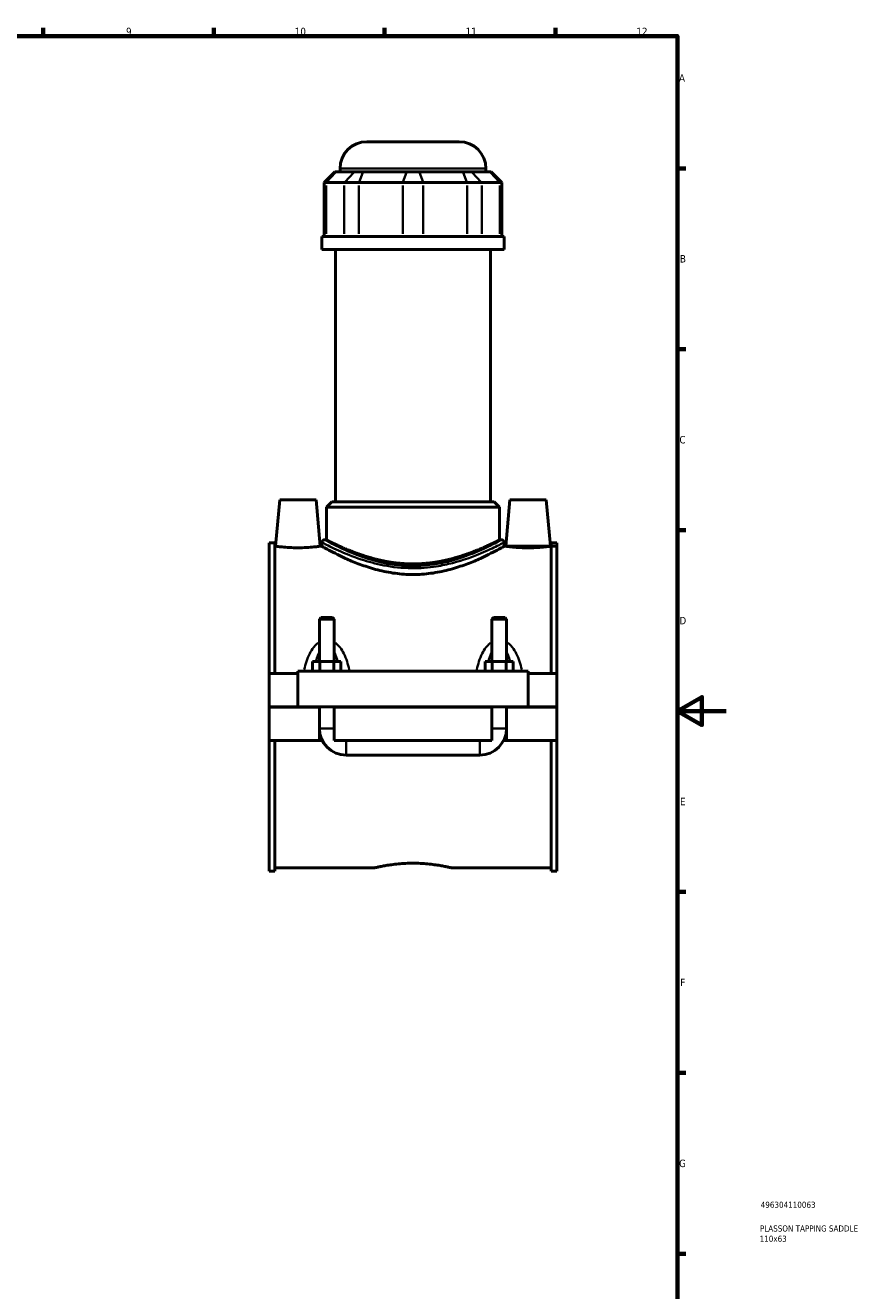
# Model space of a CAD drawing. Header units: millimetres. Extents: x 0 to 898, y -421 to 999.
# Tile 5 of 6: x 553 to 898, y 59 to 578. Entities that reach past the tile are written whole.
import ezdxf

# ---------------------------------------------------------------- set-up
doc = ezdxf.new("R2010")
doc.units = ezdxf.units.MM
for name, color, linetype, lineweight in [('Border (ANSI)', 7, 'Continuous', 70), ('Title (ISO)', 7, 'Continuous', 50), ('Visible (ANSI)', 7, 'Continuous', 50), ('Visible Narrow (ANSI)', 7, 'Continuous', 35)]:
    doc.layers.add(name, color=color, linetype=linetype, lineweight=lineweight)
doc.styles.add('Note Text (ANSI)', font='tahoma.ttf')
doc.styles.add('Note Text (ISO)', font='tahoma.ttf')

# ---------------------------------------------------------------- blocks, each defined once
blk = doc.blocks.new('Borders Default Border')
at = {"layer": 'Border (ANSI)'}
for p, q in [((560.6666564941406, 574.0000152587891), (560.6666564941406, 577.4480056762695)), ((630.7500076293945, 574.0000152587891), (630.7500076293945, 577.4480056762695)), ((700.8333587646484, 574.0000152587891), (700.8333587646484, 577.4480056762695)), ((770.9166717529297, 574.0000152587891), (770.9166717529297, 577.4480056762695)), ((820.9999847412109, 519.7499847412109), (824.4480133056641, 519.7499847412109)), ((820.9999847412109, 445.4999923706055), (824.4480133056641, 445.4999923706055)), ((820.9999847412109, 371.25), (824.4480133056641, 371.25)), ((820.9999847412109, 222.7499961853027), (824.4480133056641, 222.7499961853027)), ((820.9999847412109, 148.5000038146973), (824.4480133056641, 148.5000038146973)), ((820.9999847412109, 74.25000190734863), (824.4480133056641, 74.25000190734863))]:
    blk.add_line(p, q, dxfattribs=at)
at = {"layer": 'Border (ANSI)', "flags": 128}
for points in [[(20, 20), (20, 574.0000152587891), (820.9999847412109, 574.0000152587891), (820.9999847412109, 20), (20, 20)], [(840.9999847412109, 297.0000076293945), (820.9999847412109, 297.0000076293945), (830.9999847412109, 302.773494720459), (830.9999847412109, 291.2265014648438), (820.9999847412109, 297.0000076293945)]]:
    blk.add_lwpolyline(points, dxfattribs=at)
at = {"layer": 'Border (ANSI)', "color": 230, "true_color": 0xff0080, "char_height": 3.048000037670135, "attachment_point": 7, "style": 'Note Text (ANSI)'}
for s, insert in [('9', (594.7012666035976, 574.3407196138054)), ('10', (663.9604136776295, 574.3357795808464)), ('11', (734.0437470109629, 574.4)), ('12', (804.1270803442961, 574.4)), ('A', (821.6274943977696, 555.3509999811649)), ('B', (821.9937927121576, 481.1009999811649)), ('C', (821.7996391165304, 406.7966596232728)), ('D', (821.807306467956, 332.600999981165)), ('E', (822.0530731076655, 258.350999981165)), ('F', (822.1358186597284, 184.100999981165)), ('G', (821.6588481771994, 109.7917195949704))]:
    blk.add_mtext(s, dxfattribs=dict(at, insert=insert))
blk = doc.blocks.new('Title Blocks ISO')
at = {"layer": 'Title (ISO)', "color": 232, "true_color": 0xca0064, "style": 'Note Text (ISO)'}
for tag, p in [('PART_NUMBER_001', (34.15585882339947, 73.13494450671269)), ('DESCRIPTION_001', (33.83688029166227, 63.39776635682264)), ('DESCRIPTION_002', (33.7109568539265, 59.17905135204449))]:
    blk.add_attdef(tag, p, '', height=2.5, dxfattribs=at)

msp = doc.modelspace()

# ---------------------------------------------------------------- linework, layer by layer
at = {"layer": 'Visible (ANSI)'}
for p, q in [((693.5437467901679, 530.6673716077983), (731.3837467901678, 530.6673716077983)), ((682.5437467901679, 518.2773716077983), (682.5437467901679, 519.6673716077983)), ((742.3837467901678, 518.2773716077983), (742.3837467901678, 519.6673716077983)), ((680.3700609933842, 518.2773716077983), (675.9700609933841, 513.8773716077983)), ((680.3700609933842, 518.2773716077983), (680.8724560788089, 518.2773716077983)), ((688.3393837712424, 518.2773716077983), (680.8724560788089, 518.2773716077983)), ((688.3393837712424, 518.2773716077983), (691.9112780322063, 518.2773716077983)), ((709.9380361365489, 518.2773716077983), (691.9112780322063, 518.2773716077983)), ((709.9380361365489, 518.2773716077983), (714.9894574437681, 518.2773716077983)), ((733.0162155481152, 518.2773716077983), (714.9894574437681, 518.2773716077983)), ((733.0162155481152, 518.2773716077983), (736.5881098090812, 518.2773716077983)), ((744.0550375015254, 518.2773716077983), (736.5881098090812, 518.2773716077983)), ((744.0550375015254, 518.2773716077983), (744.5574325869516, 518.2773716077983)), ((744.5574325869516, 518.2773716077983), (748.9574325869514, 513.8773716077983)), ((676.8073861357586, 513.8773716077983), (675.9700609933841, 513.8773716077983)), ((675.9700609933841, 513.8773716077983), (675.9700609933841, 491.7273716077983)), ((676.8073861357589, 513.8773716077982), (684.2743138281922, 513.8773716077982)), ((690.2274709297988, 513.8773716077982), (684.2743138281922, 513.8773716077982)), ((690.2274709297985, 513.8773716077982), (708.2542290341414, 513.8773716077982)), ((716.6732645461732, 513.8773716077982), (708.2542290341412, 513.8773716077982)), ((716.6732645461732, 513.8773716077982), (734.7000226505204, 513.8773716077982)), ((740.6531797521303, 513.8773716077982), (734.7000226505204, 513.8773716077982)), ((740.6531797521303, 513.8773716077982), (748.1201074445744, 513.8773716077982)), ((748.9574325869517, 513.8773716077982), (748.1201074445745, 513.8773716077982)), ((748.9574325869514, 513.8773716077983), (748.9574325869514, 491.7273716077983)), ((749.8637467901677, 491.7273716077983), (675.0637467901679, 491.7273716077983)), ((675.0637467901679, 486.4173716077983), (675.0637467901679, 491.7273716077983)), ((749.8637467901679, 486.4173716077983), (749.8637467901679, 491.7273716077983)), ((749.8637467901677, 486.4173716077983), (675.0637467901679, 486.4173716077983)), ((680.6737467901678, 382.9173716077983), (680.6737467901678, 486.4173716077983)), ((744.2537467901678, 382.9173716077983), (744.2537467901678, 486.4173716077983)), ((657.7637467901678, 383.6673716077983), (656.1014621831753, 364.6673716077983)), ((657.7637467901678, 383.6673716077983), (672.7637467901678, 383.6673716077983)), ((672.7637467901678, 383.6673716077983), (674.4260313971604, 364.6673716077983)), ((679.1337467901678, 382.9173716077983), (676.9337467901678, 380.7173716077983)), ((747.9937467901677, 380.7173716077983), (676.9337467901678, 380.7173716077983)), ((676.9337467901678, 367.3073716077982), (676.9337467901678, 380.7173716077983)), ((679.1337467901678, 382.9173716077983), (745.7937467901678, 382.9173716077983)), ((745.7937467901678, 382.9173716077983), (747.9937467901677, 380.7173716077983)), ((747.9937467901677, 367.3073716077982), (747.9937467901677, 380.7173716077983)), ((752.1637467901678, 383.6673716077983), (750.5014621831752, 364.6673716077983)), ((767.1637467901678, 383.6673716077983), (752.1637467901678, 383.6673716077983)), ((767.1637467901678, 383.6673716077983), (768.8260313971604, 364.6673716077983)), ((653.4637467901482, 312.4173716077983), (653.4637467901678, 365.9873716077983)), ((655.8237467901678, 365.9873716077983), (653.4637467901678, 365.9873716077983)), ((655.8237467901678, 365.9873716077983), (655.8237467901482, 312.4173716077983)), ((655.8237467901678, 364.6673716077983), (656.1014621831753, 364.6673716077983)), ((674.4260313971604, 364.6673716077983), (675.0637467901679, 364.6673716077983)), ((675.0637467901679, 366.2073716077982), (675.0637467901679, 364.6673716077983)), ((676.9337467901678, 367.3073716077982), (676.1637467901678, 367.3073716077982)), ((748.7637467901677, 367.3073716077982), (747.9937467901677, 367.3073716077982)), ((749.8637467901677, 366.2073716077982), (749.8637467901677, 364.6673716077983)), ((749.8637467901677, 364.6673716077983), (750.5014621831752, 364.6673716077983)), ((768.8260313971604, 364.6673716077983), (769.1037467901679, 364.6673716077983)), ((769.1037467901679, 365.9873716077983), (769.1037467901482, 312.4173716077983)), ((771.4637467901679, 365.9873716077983), (769.1037467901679, 365.9873716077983)), ((771.4637467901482, 312.4173716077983), (771.4637467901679, 365.9873716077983)), ((674.6637467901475, 335.384038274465), (674.0637467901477, 334.7840382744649)), ((674.0637467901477, 334.7840382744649), (680.0637467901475, 334.7840382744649)), ((674.0637467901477, 334.7840382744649), (674.0637467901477, 317.4173716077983)), ((679.4637467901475, 335.384038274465), (674.6637467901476, 335.384038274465)), ((679.4637467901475, 335.384038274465), (680.0637467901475, 334.7840382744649)), ((680.0637467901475, 334.7840382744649), (680.0637467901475, 317.4173716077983)), ((745.4637467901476, 335.384038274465), (744.8637467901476, 334.7840382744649)), ((744.8637467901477, 334.7840382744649), (750.8637467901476, 334.7840382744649)), ((744.8637467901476, 317.4173716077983), (744.8637467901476, 334.7840382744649)), ((750.2637467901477, 335.384038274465), (745.4637467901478, 335.384038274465)), ((750.2637467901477, 335.384038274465), (750.8637467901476, 334.7840382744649)), ((750.8637467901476, 317.4173716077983), (750.8637467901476, 334.7840382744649)), ((674.176995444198, 317.4173716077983), (671.2902440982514, 317.4173716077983)), ((671.2902440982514, 313.4173716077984), (671.2902440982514, 317.4173716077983)), ((679.9504981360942, 317.4173716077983), (674.176995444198, 317.4173716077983)), ((674.176995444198, 313.4173716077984), (674.176995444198, 317.4173716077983)), ((682.837249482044, 317.4173716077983), (679.9504981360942, 317.4173716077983)), ((679.9504981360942, 313.4173716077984), (679.9504981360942, 317.4173716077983)), ((682.837249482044, 313.4173716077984), (682.837249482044, 317.4173716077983)), ((742.0902440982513, 313.4173716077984), (742.0902440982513, 317.4173716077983)), ((744.976995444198, 317.4173716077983), (742.0902440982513, 317.4173716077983)), ((750.7504981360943, 317.4173716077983), (744.976995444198, 317.4173716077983)), ((744.976995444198, 313.4173716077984), (744.976995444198, 317.4173716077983)), ((753.6372494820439, 317.4173716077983), (750.7504981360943, 317.4173716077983)), ((750.7504981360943, 313.4173716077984), (750.7504981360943, 317.4173716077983)), ((753.6372494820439, 313.4173716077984), (753.6372494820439, 317.4173716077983)), ((653.4637467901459, 312.4173716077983), (665.2637467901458, 312.4173716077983)), ((653.4637467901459, 298.7173716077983), (653.4637467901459, 312.4173716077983)), ((665.2637467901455, 313.4173716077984), (665.2637467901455, 298.7173716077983)), ((665.2637467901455, 313.4173716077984), (759.6637467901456, 313.4173716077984)), ((759.6637467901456, 298.7173716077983), (759.6637467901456, 313.4173716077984)), ((759.663746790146, 312.4173716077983), (771.4637467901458, 312.4173716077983)), ((771.4637467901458, 312.4173716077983), (771.4637467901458, 298.7173716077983)), ((653.4637467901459, 298.7173716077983), (665.2637467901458, 298.7173716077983)), ((653.4637467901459, 284.9173716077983), (653.4637467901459, 298.6173716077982)), ((674.0637467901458, 298.6173716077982), (653.4637467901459, 298.6173716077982)), ((665.2637467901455, 298.7173716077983), (759.6637467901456, 298.7173716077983)), ((674.0637467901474, 298.7173716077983), (674.0637467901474, 298.6173716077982)), ((674.0637467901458, 284.9173716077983), (674.0637467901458, 298.6173716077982)), ((680.0637467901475, 298.7173716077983), (680.0637467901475, 298.6173716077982)), ((680.0637467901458, 298.6173716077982), (680.0637467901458, 284.9173716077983)), ((744.8637467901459, 298.6173716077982), (680.0637467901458, 298.6173716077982)), ((744.8637467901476, 298.6173716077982), (744.8637467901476, 298.7173716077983)), ((744.8637467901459, 284.9173716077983), (744.8637467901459, 298.6173716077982)), ((750.8637467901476, 298.6173716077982), (750.8637467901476, 298.7173716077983)), ((750.8637467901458, 298.6173716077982), (750.8637467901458, 284.9173716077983)), ((771.4637467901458, 298.6173716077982), (750.8637467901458, 298.6173716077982)), ((759.663746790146, 298.7173716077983), (771.4637467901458, 298.7173716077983)), ((771.4637467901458, 298.6173716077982), (771.4637467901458, 284.9173716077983)), ((653.4637467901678, 231.3473716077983), (653.4637467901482, 284.9173716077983)), ((653.4637467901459, 284.9173716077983), (674.0637467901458, 284.9173716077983)), ((655.8237467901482, 284.9173716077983), (655.8237467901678, 231.3473716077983)), ((675.2657878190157, 284.9173716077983), (674.0637467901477, 284.9173716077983)), ((680.0637467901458, 284.9173716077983), (744.8637467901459, 284.9173716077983)), ((750.8637467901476, 284.9173716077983), (749.6617057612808, 284.9173716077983)), ((750.8637467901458, 284.9173716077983), (771.4637467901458, 284.9173716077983)), ((769.1037467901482, 284.9173716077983), (769.1037467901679, 231.3473716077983)), ((771.4637467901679, 231.3473716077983), (771.4637467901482, 284.9173716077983)), ((685.0637467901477, 278.9173716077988), (739.8637467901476, 278.9173716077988)), ((655.8237467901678, 231.3473716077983), (653.4637467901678, 231.3473716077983)), ((655.8237467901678, 232.6673716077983), (696.7837467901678, 232.6673716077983)), ((728.1437467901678, 232.6673716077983), (769.1037467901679, 232.6673716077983)), ((771.4637467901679, 231.3473716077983), (769.1037467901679, 231.3473716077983))]:
    msp.add_line(p, q, dxfattribs=at)
for centre, radius, start, end in [((693.5437467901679, 519.6673716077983), 11, 90, 180), ((731.383746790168, 519.6673716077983), 11, 0, 90), ((676.1637467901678, 366.2073716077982), 1.1, 90, 180), ((748.7637467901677, 366.2073716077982), 1.1, 0, 90), ((685.0637467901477, 289.9173716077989), 11.00000000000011, 180, 270), ((739.8637467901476, 289.9173716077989), 11.00000000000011, 270, 0)]:
    msp.add_arc(centre, radius, start, end, dxfattribs=at)
for points, knots in [([(674.4260313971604, 364.6673716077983), (674.4260313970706, 364.6673716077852), (674.1972249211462, 364.6339786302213), (673.2666839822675, 364.5129408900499), (672.564997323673, 364.4269690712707), (670.9428265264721, 364.2646693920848), (669.9130532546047, 364.177731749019), (667.6518170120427, 364.054646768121), (666.4201998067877, 364.0203519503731), (664.1054298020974, 364.0203519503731), (662.871961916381, 364.0547597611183), (660.6079132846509, 364.1781766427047), (659.5771774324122, 364.2653224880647), (657.95698432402, 364.4276172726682), (657.2573227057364, 364.513379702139), (656.3295378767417, 364.6340884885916), (656.1014621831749, 364.6673716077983), (656.1014621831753, 364.6673716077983)], [1.386746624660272, 1.386746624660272, 1.386746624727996, 1.386746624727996, 1.73318403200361, 1.73318403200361, 2.079621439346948, 2.079621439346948, 2.426557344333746, 2.426557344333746, 2.773493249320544, 2.773493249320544, 3.120988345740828, 3.120988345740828, 3.468483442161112, 3.468483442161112, 3.814362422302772, 3.814362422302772, 4.160241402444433, 4.160241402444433, 4.160241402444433, 4.160241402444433]), ([(749.8637467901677, 364.6673716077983), (749.863746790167, 364.6673716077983), (749.6276942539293, 364.5326573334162), (748.6533625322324, 363.9878520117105), (747.9154433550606, 363.578085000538), (745.9884246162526, 362.5460219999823), (744.7977740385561, 361.923407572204), (742.071329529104, 360.5741218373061), (740.535332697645, 359.8483840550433), (737.2757573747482, 358.4228496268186), (735.431342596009, 357.6692512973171), (731.4051368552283, 356.2215861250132), (729.2232302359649, 355.5287704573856), (724.6414343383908, 354.350718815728), (722.2368843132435, 353.8661780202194), (717.3574181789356, 353.2140675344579), (714.8822225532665, 353.0478828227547), (710.045271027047, 353.0478828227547), (707.5700754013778, 353.2140675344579), (702.6906092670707, 353.8661780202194), (700.2860592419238, 354.350718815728), (695.7042633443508, 355.5287704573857), (693.5223567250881, 356.2215861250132), (689.4961509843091, 357.669251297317), (687.6517362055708, 358.4228496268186), (684.3921608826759, 359.8483840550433), (682.856164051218, 360.5741218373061), (680.1297195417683, 361.923407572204), (678.9390689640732, 362.5460219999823), (677.0120502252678, 363.578085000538), (676.2741310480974, 363.9878520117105), (675.2997993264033, 364.5326573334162), (675.0637467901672, 364.6673716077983), (675.0637467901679, 364.6673716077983)], [5.790147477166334, 5.790147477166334, 5.790147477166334, 5.790147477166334, 6.512141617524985, 6.512141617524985, 7.234135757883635, 7.234135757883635, 7.956129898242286, 7.956129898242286, 8.678124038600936, 8.678124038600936, 9.40366676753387, 9.40366676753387, 10.1292094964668, 10.1292094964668, 10.85475222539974, 10.85475222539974, 11.58029495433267, 11.58029495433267, 12.3058376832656, 12.3058376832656, 13.03138041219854, 13.03138041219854, 13.75692314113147, 13.75692314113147, 14.4824658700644, 14.4824658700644, 15.20446001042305, 15.20446001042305, 15.9264541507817, 15.9264541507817, 16.64844829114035, 16.64844829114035, 17.370442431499, 17.370442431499, 17.370442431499, 17.370442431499]), ([(747.9937467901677, 367.3073716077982), (747.993746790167, 367.3073716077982), (747.771435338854, 367.1914169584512), (746.8506147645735, 366.7215309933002), (746.1524266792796, 366.3678835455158), (744.3251152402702, 365.4773932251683), (743.1945296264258, 364.9403360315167), (740.6010983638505, 363.7783181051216), (739.1380524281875, 363.1542255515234), (736.0314758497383, 361.9323741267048), (734.2744126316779, 361.2890577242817), (730.4394634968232, 360.0587131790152), (728.3614777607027, 359.4728219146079), (724.00293245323, 358.4814022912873), (721.7180895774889, 358.0763905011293), (717.0904440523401, 357.5332785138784), (714.7474492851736, 357.3961439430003), (710.180044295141, 357.3961439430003), (707.8370495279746, 357.5332785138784), (703.2094040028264, 358.0763905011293), (700.9245611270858, 358.4814022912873), (696.5660158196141, 359.4728219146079), (694.488030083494, 360.0587131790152), (690.6530809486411, 361.2890577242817), (688.8960177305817, 361.9323741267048), (685.789441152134, 363.1542255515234), (684.3263952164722, 363.7783181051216), (681.7329639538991, 364.9403360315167), (680.6023783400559, 365.4773932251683), (678.7750669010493, 366.3678835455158), (678.0768788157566, 366.7215309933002), (677.1560582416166, 367.191416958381), (676.9337467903, 367.307371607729), (676.9337467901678, 367.3073716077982)], [5.472125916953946, 5.472125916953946, 5.472125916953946, 5.472125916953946, 6.15504664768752, 6.15504664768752, 6.837967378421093, 6.837967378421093, 7.520888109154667, 7.520888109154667, 8.203808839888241, 8.203808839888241, 8.888919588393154, 8.888919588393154, 9.574030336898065, 9.574030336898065, 10.25914108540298, 10.25914108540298, 10.94425183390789, 10.94425183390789, 11.6293625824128, 11.6293625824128, 12.31447333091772, 12.31447333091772, 12.99958407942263, 12.99958407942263, 13.68469482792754, 13.68469482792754, 14.36761555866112, 14.36761555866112, 15.05053628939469, 15.05053628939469, 15.73345702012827, 15.73345702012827, 16.41637775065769, 16.41637775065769, 16.41637775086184, 16.41637775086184]), ([(768.8260313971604, 364.6673716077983), (768.8260313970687, 364.667371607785), (768.5979557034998, 364.6340884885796), (767.6701708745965, 364.513379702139), (766.9705092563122, 364.4276172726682), (765.3503161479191, 364.2653224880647), (764.31958029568, 364.1781766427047), (762.0555316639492, 364.0547597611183), (760.8220637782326, 364.0203519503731), (759.6637467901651, 364.0203519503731), (758.5072937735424, 364.0203519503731), (757.2756765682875, 364.054646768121), (755.0144403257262, 364.177731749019), (753.9846670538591, 364.2646693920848), (752.3624962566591, 364.4269690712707), (751.6608095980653, 364.5129408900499), (750.730268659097, 364.6339786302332), (750.5014621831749, 364.6673716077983), (750.5014621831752, 364.6673716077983)], [4.160241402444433, 4.160241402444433, 4.160241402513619, 4.160241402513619, 4.506120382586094, 4.506120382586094, 4.851999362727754, 4.851999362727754, 5.199494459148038, 5.199494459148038, 5.546989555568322, 5.546989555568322, 5.546989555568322, 5.89392546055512, 5.89392546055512, 6.240861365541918, 6.240861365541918, 6.587298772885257, 6.587298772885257, 6.933736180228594, 6.933736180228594, 6.933736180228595, 6.933736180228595]), ([(696.7837467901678, 232.6673716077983), (696.7837467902, 232.6673716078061), (696.8787179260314, 232.6901546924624), (697.2773996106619, 232.7831916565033), (697.5810120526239, 232.8533862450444), (698.3823016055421, 233.0299434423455), (698.8806154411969, 233.1362988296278), (700.0306265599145, 233.3649786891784), (700.6824036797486, 233.487082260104), (702.0702999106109, 233.7235981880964), (702.854468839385, 233.8463926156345), (704.563114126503, 234.0775806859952), (705.4875663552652, 234.1857372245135), (707.417986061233, 234.3659423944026), (708.4255633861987, 234.4379546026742), (710.4541590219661, 234.5335308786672), (711.475200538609, 234.557016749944), (713.4522930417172, 234.557016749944), (714.4733345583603, 234.5335308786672), (716.5019301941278, 234.4379546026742), (717.5095075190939, 234.3659423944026), (719.439927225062, 234.1857372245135), (720.3643794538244, 234.0775806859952), (722.0730247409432, 233.8463926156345), (722.8571936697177, 233.7235981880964), (724.2450899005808, 233.487082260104), (724.8968670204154, 233.3649786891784), (726.046878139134, 233.1362988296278), (726.5451919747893, 233.0299434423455), (727.3464815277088, 232.8533862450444), (727.6500939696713, 232.7831916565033), (728.048775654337, 232.6901546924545), (728.1437467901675, 232.6673716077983), (728.1437467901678, 232.6673716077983)], [2.372376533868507, 2.372376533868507, 2.372376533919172, 2.372376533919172, 2.668906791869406, 2.668906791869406, 2.965437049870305, 2.965437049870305, 3.261967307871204, 3.261967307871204, 3.558497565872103, 3.558497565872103, 3.85506144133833, 3.85506144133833, 4.151625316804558, 4.151625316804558, 4.448189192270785, 4.448189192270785, 4.744753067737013, 4.744753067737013, 5.04131694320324, 5.04131694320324, 5.337880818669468, 5.337880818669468, 5.634444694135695, 5.634444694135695, 5.931008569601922, 5.931008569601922, 6.227538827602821, 6.227538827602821, 6.52406908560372, 6.52406908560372, 6.82059934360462, 6.82059934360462, 7.117129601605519, 7.117129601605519, 7.117129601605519, 7.117129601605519])]:
    msp.add_open_spline(points, degree=3, knots=knots, dxfattribs=at)
at = {"layer": 'Visible Narrow (ANSI)'}
for p, q in [((742.0153819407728, 519.6673716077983), (682.91211163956, 519.6673716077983)), ((680.6692025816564, 518.0573716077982), (677.0106396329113, 514.0973716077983)), ((684.4775673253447, 514.0973716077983), (688.13613027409, 518.0573716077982)), ((691.827087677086, 518.0573716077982), (690.3116612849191, 514.0973716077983)), ((709.8538457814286, 518.0573716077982), (708.3384193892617, 514.0973716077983)), ((715.0736477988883, 518.0573716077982), (716.589074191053, 514.0973716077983)), ((733.1004059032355, 518.0573716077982), (734.6158322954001, 514.0973716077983)), ((736.7913633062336, 518.0573716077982), (740.4499262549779, 514.0973716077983)), ((744.2582909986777, 518.0573716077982), (747.916853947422, 514.0973716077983)), ((676.8073861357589, 492.8348716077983), (676.8073861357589, 512.7698716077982)), ((684.2743138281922, 512.7698716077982), (684.2743138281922, 492.8348716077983)), ((690.2274709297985, 492.8348716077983), (690.2274709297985, 512.7698716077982)), ((708.2542290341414, 512.7698716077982), (708.2542290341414, 492.8348716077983)), ((716.6732645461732, 492.8348716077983), (716.6732645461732, 512.7698716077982)), ((734.7000226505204, 512.7698716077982), (734.7000226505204, 492.8348716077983)), ((740.6531797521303, 492.8348716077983), (740.6531797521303, 512.7698716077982)), ((748.1201074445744, 512.7698716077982), (748.1201074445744, 492.8348716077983)), ((674.100681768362, 289.9173716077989), (680.0268118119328, 289.9173716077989)), ((750.8268118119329, 289.9173716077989), (744.9006817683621, 289.9173716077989)), ((685.0637467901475, 278.9543065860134), (685.0637467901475, 284.8804366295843)), ((739.8637467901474, 278.9543065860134), (739.8637467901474, 284.8804366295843))]:
    msp.add_line(p, q, dxfattribs=at)
for points, knots in [([(675.5434330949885, 365.957759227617), (675.669024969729, 365.8931163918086), (675.8192438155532, 365.8159582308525), (677.0912281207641, 365.1642880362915), (679.1407408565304, 364.1219219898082), (684.4663195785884, 361.7354500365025), (687.6203993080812, 360.4287522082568), (694.0502782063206, 358.3061722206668), (697.1462948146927, 357.4479529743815), (704.0985946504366, 356.0938888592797), (708.0054606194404, 355.6599294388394), (715.342201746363, 355.5955910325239), (718.7564142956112, 355.8646465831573), (724.3373719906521, 356.7347233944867), (726.5823003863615, 357.2145473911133), (733.1885798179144, 358.9256153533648), (737.1577818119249, 360.3944621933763), (743.1540830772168, 362.8977109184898), (745.3951965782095, 363.9649473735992), (748.1116236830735, 365.3023808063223), (748.9153431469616, 365.7142238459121), (749.3835172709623, 365.9569777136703)], [-28.30338542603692, -28.30338542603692, -28.30338542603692, -28.30338542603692, -28.07413740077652, -28.07413740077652, -26.63395503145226, -26.63395503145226, -25.31502031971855, -25.31502031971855, -24.2909312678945, -24.2909312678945, -23.15586568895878, -23.15586568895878, -22.17088721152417, -22.17088721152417, -21.46812924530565, -21.46812924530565, -19.99144779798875, -19.99144779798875, -18.75546672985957, -18.75546672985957, -17.90620814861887, -17.90620814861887, -17.90620814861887, -17.90620814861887]), ([(748.297641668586, 367.0528996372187), (747.8432373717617, 366.8061921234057), (747.0631567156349, 366.3876415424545), (744.4266245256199, 365.028425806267), (742.2514261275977, 363.9438076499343), (736.431486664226, 361.3997894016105), (732.5790259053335, 359.907019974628), (726.1670488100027, 358.1680844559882), (723.9881477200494, 357.6804457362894), (718.5713358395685, 356.7961982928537), (715.2575413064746, 356.522760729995), (708.1365866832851, 356.5881469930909), (704.3446285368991, 357.0291741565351), (697.5968081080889, 358.4052914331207), (694.5918508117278, 359.2774881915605), (688.3510859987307, 361.4346378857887), (685.2897733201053, 362.7626174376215), (680.1208292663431, 365.1879570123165), (678.1315963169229, 366.247299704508), (676.8970233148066, 366.909583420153), (676.7512226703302, 366.9879982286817), (676.6293246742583, 367.0536938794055)], [17.90620814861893, 17.90620814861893, 17.90620814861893, 17.90620814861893, 18.75546672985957, 18.75546672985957, 19.99144779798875, 19.99144779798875, 21.46812924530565, 21.46812924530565, 22.17088721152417, 22.17088721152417, 23.15586568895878, 23.15586568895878, 24.2909312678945, 24.2909312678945, 25.31502031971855, 25.31502031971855, 26.63395503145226, 26.63395503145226, 28.07413740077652, 28.07413740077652, 28.30338542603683, 28.30338542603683, 28.30338542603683, 28.30338542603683]), ([(673.498829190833, 324.9440263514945), (673.2741929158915, 324.7830296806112), (673.0579166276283, 324.6098441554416), (672.3882144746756, 324.0193962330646), (671.9681917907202, 323.5631813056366), (670.9997199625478, 322.3297464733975), (670.5003179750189, 321.5112048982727), (669.5331943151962, 319.6035794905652), (669.0971580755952, 318.4944328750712), (668.3862248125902, 316.2992778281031), (668.1017334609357, 315.2167996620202), (667.8596937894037, 314.1163835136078)], [-1.825521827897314, -1.825521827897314, -1.825521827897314, -1.825521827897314, -1.742657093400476, -1.742657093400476, -1.558186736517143, -1.558186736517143, -1.276034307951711, -1.276034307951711, -0.9307985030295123, -0.9307985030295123, -0.6111117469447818, -0.6111117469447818, -0.6111117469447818, -0.6111117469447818]), ([(686.267799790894, 314.1163835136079), (686.0257601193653, 315.2167996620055), (685.7412687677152, 316.299277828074), (685.0303355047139, 318.4944328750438), (684.5942992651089, 319.6035794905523), (683.62717560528, 321.5112048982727), (683.1277736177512, 322.3297464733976), (682.1593017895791, 323.5631813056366), (681.7392791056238, 324.0193962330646), (681.0695769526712, 324.6098441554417), (680.853300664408, 324.7830296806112), (680.6286643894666, 324.9440263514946)], [-3.806259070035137, -3.806259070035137, -3.806259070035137, -3.806259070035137, -3.486572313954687, -3.486572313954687, -3.141336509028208, -3.141336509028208, -2.859184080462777, -2.859184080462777, -2.674713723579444, -2.674713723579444, -2.591848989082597, -2.591848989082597, -2.591848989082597, -2.591848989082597]), ([(744.2988291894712, 324.9440263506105), (744.0741931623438, 324.7830298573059), (743.8579171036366, 324.6098445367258), (743.1882154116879, 324.0193971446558), (742.7681929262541, 323.5631825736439), (741.7997213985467, 322.3297485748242), (741.3003194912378, 321.5112074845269), (740.3331958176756, 319.6035829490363), (739.897159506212, 318.4944366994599), (739.1862255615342, 316.2992806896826), (738.9017337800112, 315.2168011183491), (738.6596937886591, 314.116383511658)], [-1.825521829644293, -1.825521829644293, -1.825521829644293, -1.825521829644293, -1.742657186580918, -1.742657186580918, -1.558186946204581, -1.558186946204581, -1.276034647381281, -1.276034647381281, -0.9307989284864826, -0.9307989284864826, -0.6111117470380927, -0.6111117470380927, -0.6111117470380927, -0.6111117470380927]), ([(757.0677997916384, 314.116383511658), (756.8257598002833, 315.2168011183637), (756.541268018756, 316.2992806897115), (755.8303340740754, 318.4944366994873), (755.3942977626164, 319.6035829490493), (754.427174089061, 321.5112074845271), (753.9277721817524, 322.3297485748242), (752.9593006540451, 323.563182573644), (752.5392781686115, 324.0193971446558), (751.869576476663, 324.6098445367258), (751.6533004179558, 324.7830298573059), (751.4286643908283, 324.9440263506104)], [-3.806259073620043, -3.806259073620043, -3.806259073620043, -3.806259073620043, -3.486571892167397, -3.486571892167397, -3.141336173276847, -3.141336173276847, -2.859183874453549, -2.859183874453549, -2.674713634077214, -2.674713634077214, -2.591848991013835, -2.591848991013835, -2.591848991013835, -2.591848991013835]), ([(672.6805676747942, 317.6315266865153), (672.7874955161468, 318.0357749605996), (672.9023457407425, 318.4328901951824), (673.277153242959, 319.6075521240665), (673.5652697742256, 320.3578819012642), (673.9261360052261, 321.0881275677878), (673.9493859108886, 321.1343923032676), (673.9728718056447, 321.1803264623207)], [1.136738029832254, 1.136738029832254, 1.136738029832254, 1.136738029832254, 1.276034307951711, 1.276034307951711, 1.558186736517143, 1.558186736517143, 1.577409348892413, 1.577409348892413, 1.577409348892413, 1.577409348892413]), ([(680.1546217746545, 321.1803264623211), (680.1781076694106, 321.1343923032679), (680.2013575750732, 321.088127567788), (680.5622238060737, 320.3578819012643), (680.8503403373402, 319.6075521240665), (681.2251478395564, 318.4328901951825), (681.3399980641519, 318.0357749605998), (681.4469259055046, 317.6315266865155)], [2.83996146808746, 2.83996146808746, 2.83996146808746, 2.83996146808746, 2.859184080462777, 2.859184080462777, 3.141336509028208, 3.141336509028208, 3.280632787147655, 3.280632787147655, 3.280632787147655, 3.280632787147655]), ([(743.4805676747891, 317.6315266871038), (743.58749577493, 318.0357759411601), (743.7023462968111, 318.432892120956), (744.0771541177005, 319.6075544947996), (744.3652706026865, 320.357883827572), (744.7261365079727, 321.08812856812), (744.7493861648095, 321.1343927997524), (744.7728718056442, 321.1803264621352)], [1.136738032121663, 1.136738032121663, 1.136738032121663, 1.136738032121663, 1.276034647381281, 1.276034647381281, 1.558186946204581, 1.558186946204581, 1.577409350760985, 1.577409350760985, 1.577409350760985, 1.577409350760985]), ([(750.9546217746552, 321.1803264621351), (750.9781074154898, 321.1343927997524), (751.0013570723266, 321.08812856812), (751.3622229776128, 320.3578838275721), (751.6503394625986, 319.6075544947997), (752.0251472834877, 318.4328921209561), (752.1399978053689, 318.0357759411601), (752.2469259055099, 317.6315266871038)], [2.839961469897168, 2.839961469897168, 2.839961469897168, 2.839961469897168, 2.859183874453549, 2.859183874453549, 3.141336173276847, 3.141336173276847, 3.280632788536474, 3.280632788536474, 3.280632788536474, 3.280632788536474])]:
    msp.add_open_spline(points, degree=3, knots=knots, dxfattribs=at)

# ---------------------------------------------------------------- block references
msp.add_blockref('Borders Default Border', (0, 0))
msp.add_blockref('Title Blocks ISO', (821, 20)).add_auto_attribs({'PART_NUMBER_001': '496304110063', 'DESCRIPTION_001': 'PLASSON TAPPING SADDLE', 'DESCRIPTION_002': '110x63'})

doc.saveas('drawing.dxf')
